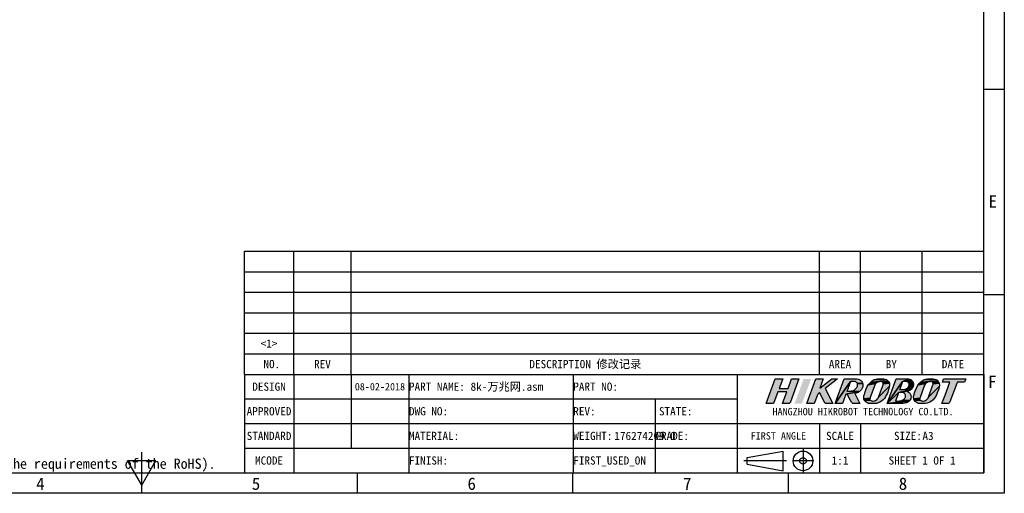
# Model space of a CAD drawing. Header units: millimetres. Extents: x 0 to 420, y 0 to 297.
# Tile 2 of 5: x 180 to 420, y 0 to 115. Entities that reach past the tile are written whole.
import ezdxf
from ezdxf.enums import TextEntityAlignment as Align

# ---------------------------------------------------------------- set-up
doc = ezdxf.new("R2010")
doc.units = ezdxf.units.MM
doc.header["$LTSCALE"] = 23.1
doc.linetypes.add('CENTER', pattern=[0.6, 0.375, -0.075, 0.075, -0.075])
doc.linetypes.add('PHANTOM', pattern=[0.8, 0.45, -0.05, 0.1, -0.05, 0.1, -0.05])
doc.layers.get('0').update_dxf_attribs({"linetype": 'CONTINUOUS'})
doc.layers.add('50_ALL_DETAILS', color=7, linetype='CONTINUOUS')
doc.layers.add('DEFAULT_1', color=7, linetype='CENTER')
doc.styles.get("Standard").update_dxf_attribs({"font": 'simfang.ttf'})
doc.styles.add('TEXTSTYLE_3', font='simfang.ttf')
doc.styles.add('TEXTSTYLE_4', font='simfang.ttf')

# ---------------------------------------------------------------- blocks, each defined once
blk = doc.blocks.new('LOGO-R_BL0', base_point=(386.33, 24.89))
for color, points in [(1, [(365.2, 25.58), (367.34, 25.58), (368.19, 27.89), (370, 27.89), (367.92, 22.26), (367.92, 22.26), (367.92, 22.25), (367.8, 22.07), (367.77, 22.04), (367.59, 21.93), (367.39, 21.89), (365.98, 21.89), (367.04, 24.76), (364.9, 24.76), (363.84, 21.89), (362.04, 21.89), (364.25, 27.89), (366.05, 27.89)]), (1, [(378.28, 21.89), (376.72, 21.89), (376.52, 21.93), (376.5, 21.94), (376.33, 22.05), (376.21, 22.22), (375.02, 24.54), (374.57, 24.19), (373.72, 21.89), (371.92, 21.89), (374.13, 27.89), (375.93, 27.89), (375.1, 25.63), (378.03, 27.89), (379.38, 27.89), (376.38, 25.58)]), (8, [(382.58, 27.28), (378.79, 21.89), (381, 27.89), (381.25, 27.89), (381.44, 27.89), (383.12, 27.89), (383.9, 27.89), (384.06, 27.89), (384.39, 27.86), (384.7, 27.76), (384.7, 27.75), (384.98, 27.59), (385.22, 27.37), (385.4, 27.1), (385.52, 26.8), (384.22, 26.77), (384.14, 26.9), (384.04, 27.02), (383.92, 27.12), (383.88, 27.15), (383.74, 27.22), (383.59, 27.26), (383.43, 27.28), (383.16, 27.28), (383.08, 27.28)]), (8, [(382.16, 24.89), (382.35, 24.89), (382.38, 24.89), (384.74, 24.8), (381.44, 24.19), (380.59, 21.89), (378.79, 21.89), (382.58, 27.28), (382.52, 27.13), (382.46, 26.97), (382.09, 25.96), (381.88, 25.39), (381.77, 25.08), (381.69, 24.89), (381.96, 24.89)]), (8, [(385.52, 26.79), (385.58, 26.47), (385.56, 26.15), (385.54, 26.03), (385.42, 25.64), (385.34, 25.47), (385.25, 25.31), (385.02, 25.03), (384.74, 24.8), (382.38, 24.89), (382.59, 24.9), (382.83, 24.94), (383.07, 25.01), (383.29, 25.1), (383.5, 25.22), (383.52, 25.24), (383.71, 25.38), (383.88, 25.54), (384.02, 25.72), (384.15, 25.91), (384.24, 26.11), (384.28, 26.26), (384.29, 26.42), (384.29, 26.47), (384.27, 26.62), (384.22, 26.77), (385.52, 26.8)]), (8, [(388.56, 26.57), (388.45, 26.33), (387.35, 23.34), (387.31, 23.17), (385.81, 23), (385.76, 23.31), (385.78, 23.63), (385.83, 23.83), (385.86, 23.95), (386.09, 24.75), (386.38, 25.5), (386.65, 26.05), (386.85, 26.42), (388.71, 26.78)]), (8, [(388.9, 26.96), (388.71, 26.78), (386.85, 26.42), (387.14, 26.8), (389.11, 27.1)]), (8, [(389.35, 27.2), (389.11, 27.1), (387.14, 26.8), (387.47, 27.13), (389.8, 27.28), (389.61, 27.26)]), (8, [(391.2, 27.75), (391.47, 27.59), (391.7, 27.37), (389.8, 27.28), (387.47, 27.13), (387.85, 27.41), (388.26, 27.62), (391.17, 27.76)]), (8, [(390.55, 27.89), (390.87, 27.86), (391.17, 27.76), (388.26, 27.62), (388.69, 27.78), (388.71, 27.79), (389.14, 27.87), (389.37, 27.88), (389.49, 27.89), (389.6, 27.89)]), (8, [(392.02, 26.78), (392.06, 26.47), (392.05, 26.15), (389.38, 23.44), (390.48, 26.44), (390.52, 26.61), (390.52, 26.7), (392.01, 26.81)]), (8, [(389.89, 27.28), (389.8, 27.28), (391.7, 27.37), (391.89, 27.11), (392.01, 26.81), (390.52, 26.7), (390.48, 26.87), (390.41, 27.02), (390.29, 27.14), (390.15, 27.23), (390.06, 27.26)]), (8, [(395.47, 27.89), (396.56, 27.89), (396.86, 27.85), (395.24, 27.28), (391.46, 21.89), (393.67, 27.89), (395.11, 27.89), (395.29, 27.89)]), (8, [(394.83, 25.27), (394.92, 25.27), (395.2, 25.27), (397.07, 25.14), (394.25, 24.59), (391.46, 21.89), (395.24, 27.28), (395.13, 26.97), (394.55, 25.39), (394.5, 25.27), (394.64, 25.27)]), (8, [(395.24, 27.28), (396.86, 27.85), (397.15, 27.75), (397.22, 27.71), (397.48, 27.53), (397.68, 27.3), (397.83, 27.03), (397.84, 26.99), (397.91, 26.69), (397.92, 26.38), (396.81, 26.29), (396.83, 26.43), (396.82, 26.51), (396.8, 26.65), (396.75, 26.78), (396.68, 26.91), (396.59, 27.02), (396.48, 27.11), (396.35, 27.19), (396.26, 27.23), (396.12, 27.26), (395.97, 27.28), (395.7, 27.28), (395.61, 27.28), (395.43, 27.28)]), (8, [(397.91, 26.34), (397.84, 26.04), (397.7, 25.76), (396.39, 25.65), (396.53, 25.78), (396.65, 25.93), (396.72, 26.03), (396.78, 26.16), (396.81, 26.29), (397.92, 26.38)]), (8, [(400.71, 26.57), (400.59, 26.34), (399.49, 23.34), (399.46, 23.17), (397.96, 23), (397.91, 23.32), (397.93, 23.63), (397.98, 23.83), (398.01, 23.95), (398.24, 24.76), (398.53, 25.5), (398.79, 26.05), (399, 26.43), (400.86, 26.78)]), (8, [(401.05, 26.96), (400.86, 26.78), (399, 26.43), (399.29, 26.8), (401.26, 27.1)]), (8, [(401.5, 27.2), (401.26, 27.1), (399.29, 26.8), (399.62, 27.13), (401.95, 27.28), (401.76, 27.26)]), (8, [(403.35, 27.75), (403.62, 27.59), (403.85, 27.37), (401.95, 27.28), (399.62, 27.13), (400, 27.41), (400.4, 27.63), (403.32, 27.76)]), (8, [(402.7, 27.89), (403.01, 27.86), (403.32, 27.76), (400.4, 27.63), (400.84, 27.78), (400.86, 27.79), (401.29, 27.87), (401.52, 27.89), (401.64, 27.89), (401.75, 27.89)]), (8, [(404.16, 26.78), (404.21, 26.47), (404.2, 26.15), (401.53, 23.45), (402.63, 26.44), (402.67, 26.61), (402.67, 26.71), (404.16, 26.81)]), (8, [(402.04, 27.28), (401.95, 27.28), (403.85, 27.37), (404.04, 27.11), (404.16, 26.81), (402.67, 26.71), (402.63, 26.87), (402.56, 27.02), (402.44, 27.14), (402.36, 27.2), (402.21, 27.26)]), (8, [(405.23, 27.89), (407.03, 27.89), (410.63, 27.89), (410.33, 27.07), (408.53, 27.07), (408.41, 26.75), (406.76, 22.26), (406.76, 22.26), (406.66, 22.1), (406.51, 21.97), (406.42, 21.93), (406.23, 21.89), (406.22, 21.89), (404.82, 21.89), (405.56, 23.91), (406.73, 27.07), (404.93, 27.07)]), (8, [(383.61, 24.29), (384.85, 21.89), (383.29, 21.89), (383.1, 21.93), (383.09, 21.93), (382.92, 22.03), (382.79, 22.19), (382.78, 22.21), (382.47, 22.81), (381.76, 24.19), (381.73, 24.19), (381.44, 24.19), (384.74, 24.8), (384.39, 24.6), (383.96, 24.43), (383.59, 24.34)]), (8, [(391.06, 23.5), (390.8, 23.11), (390.49, 22.77), (390.13, 22.47), (389.73, 22.23), (389.3, 22.05), (389.06, 21.98), (386.96, 21.92), (386.66, 22.02), (386.63, 22.03), (386.36, 22.19), (386.12, 22.41), (385.94, 22.67), (387.53, 22.64), (387.67, 22.55), (387.76, 22.52), (387.93, 22.5), (388.03, 22.5), (388.3, 22.53), (388.48, 22.58), (388.72, 22.68), (388.93, 22.82), (389.11, 23), (389.27, 23.21), (389.38, 23.44), (392.05, 26.15), (392, 25.95), (391.87, 25.45), (391.8, 25.21), (391.52, 24.45), (391.3, 23.97), (391.19, 23.73)]), (8, [(394.05, 22.5), (394.33, 22.5), (394.36, 22.5), (396.82, 22.47), (391.46, 21.89), (394.25, 24.59), (394.14, 24.28), (393.55, 22.7), (393.48, 22.5), (393.78, 22.5)]), (8, [(396.38, 24.9), (396.31, 24.89), (396.3, 24.89), (394.25, 24.59), (397.07, 25.14), (396.74, 24.99)]), (8, [(394.25, 24.59), (396.3, 24.89), (396.59, 24.77), (396.82, 24.61), (397.03, 24.38), (397.19, 24.11), (397.27, 23.84), (397.31, 23.53), (397.27, 23.22), (397.22, 23.05), (397.08, 22.77), (397.02, 22.69), (395.03, 22.62), (395.2, 22.69), (395.37, 22.79), (395.52, 22.92), (395.52, 22.92), (395.66, 23.07), (395.79, 23.23), (395.84, 23.32), (395.91, 23.46), (395.94, 23.6), (395.96, 23.74), (395.95, 23.81), (395.93, 23.95), (395.88, 24.09), (395.81, 24.22), (395.71, 24.33), (395.6, 24.42), (395.47, 24.5), (395.4, 24.53), (395.25, 24.57), (395.11, 24.58), (394.84, 24.59), (394.56, 24.59)]), (8, [(397.65, 25.69), (397.57, 25.58), (397.32, 25.32), (397.07, 25.14), (395.2, 25.27), (395.23, 25.27), (395.48, 25.29), (395.58, 25.3), (395.78, 25.34), (395.9, 25.37), (396.07, 25.44), (396.23, 25.54), (396.39, 25.65), (396.39, 25.65), (397.7, 25.76)]), (8, [(403.21, 23.5), (402.95, 23.11), (402.64, 22.77), (402.28, 22.47), (401.88, 22.23), (401.45, 22.05), (401.2, 21.98), (400.77, 21.91), (400.52, 21.9), (399.43, 21.9), (399.11, 21.92), (398.81, 22.02), (398.78, 22.03), (398.51, 22.2), (398.27, 22.41), (398.09, 22.68), (399.68, 22.64), (399.82, 22.56), (399.91, 22.52), (400.08, 22.5), (400.18, 22.5), (400.45, 22.53), (400.63, 22.58), (400.87, 22.68), (401.08, 22.82), (401.26, 23), (401.42, 23.21), (401.53, 23.45), (404.2, 26.15), (404.15, 25.95), (404.02, 25.45), (403.95, 25.23), (403.67, 24.46), (403.45, 23.97), (403.34, 23.74)]), (8, [(387.32, 23.01), (387.34, 22.91), (385.94, 22.67), (385.82, 22.97), (385.81, 23), (387.31, 23.17)]), (8, [(388.81, 21.93), (388.37, 21.89), (387.28, 21.89), (386.96, 21.92), (389.06, 21.98)]), (8, [(395.1, 21.89), (394.95, 21.89), (391.46, 21.89), (396.82, 22.47), (396.79, 22.44), (396.5, 22.22), (396.18, 22.06), (395.82, 21.96), (395.75, 21.95), (395.35, 21.9), (395.18, 21.9)]), (8, [(396.99, 22.66), (396.82, 22.47), (394.36, 22.5), (394.61, 22.52), (394.71, 22.53), (394.91, 22.58), (395.03, 22.62), (397.02, 22.69)]), (8, [(399.46, 23.08), (399.49, 22.91), (398.09, 22.68), (397.97, 22.97), (397.96, 23), (399.46, 23.17)])]:
    blk.add_hatch(color=color).paths.add_polyline_path(points)
at = {"color": 1}
for points in [[(365.2, 25.58), (367.34, 25.58), (368.19, 27.89), (370, 27.89), (367.92, 22.26), (367.92, 22.26), (367.92, 22.25), (367.8, 22.07), (367.77, 22.04), (367.59, 21.93), (367.39, 21.89), (365.98, 21.89), (367.04, 24.76), (364.9, 24.76), (363.84, 21.89), (362.04, 21.89), (364.25, 27.89), (366.05, 27.89), (365.2, 25.58)], [(378.28, 21.89), (376.72, 21.89), (376.52, 21.93), (376.5, 21.94), (376.33, 22.05), (376.21, 22.22), (375.02, 24.54), (374.57, 24.19), (373.72, 21.89), (371.92, 21.89), (374.13, 27.89), (375.93, 27.89), (375.1, 25.63), (378.03, 27.89), (379.38, 27.89), (376.38, 25.58), (378.28, 21.89)]]:
    blk.add_lwpolyline(points, dxfattribs=at)
at = {"color": 8}
for points in [[(382.58, 27.28), (378.79, 21.89), (381, 27.89), (381.25, 27.89), (381.44, 27.89), (383.12, 27.89), (383.9, 27.89), (384.06, 27.89), (384.39, 27.86), (384.7, 27.76), (384.7, 27.75), (384.98, 27.59), (385.22, 27.37), (385.4, 27.1), (385.52, 26.8), (384.22, 26.77), (384.14, 26.9), (384.04, 27.02), (383.92, 27.12), (383.88, 27.15), (383.74, 27.22), (383.59, 27.26), (383.43, 27.28), (383.16, 27.28), (383.08, 27.28), (382.58, 27.28)], [(382.16, 24.89), (382.35, 24.89), (382.38, 24.89), (384.74, 24.8), (381.44, 24.19), (380.59, 21.89), (378.79, 21.89), (382.58, 27.28), (382.52, 27.13), (382.46, 26.97), (382.09, 25.96), (381.88, 25.39), (381.77, 25.08), (381.69, 24.89), (381.96, 24.89), (382.16, 24.89)], [(385.52, 26.79), (385.58, 26.47), (385.56, 26.15), (385.54, 26.03), (385.42, 25.64), (385.34, 25.47), (385.25, 25.31), (385.02, 25.03), (384.74, 24.8), (382.38, 24.89), (382.59, 24.9), (382.83, 24.94), (383.07, 25.01), (383.29, 25.1), (383.5, 25.22), (383.52, 25.24), (383.71, 25.38), (383.88, 25.54), (384.02, 25.72), (384.15, 25.91), (384.24, 26.11), (384.28, 26.26), (384.29, 26.42), (384.29, 26.47), (384.27, 26.62), (384.22, 26.77), (385.52, 26.8), (385.52, 26.79)], [(388.56, 26.57), (388.45, 26.33), (387.35, 23.34), (387.31, 23.17), (385.81, 23), (385.76, 23.31), (385.78, 23.63), (385.83, 23.83), (385.86, 23.95), (386.09, 24.75), (386.38, 25.5), (386.65, 26.05), (386.85, 26.42), (388.71, 26.78), (388.56, 26.57)], [(388.9, 26.96), (388.71, 26.78), (386.85, 26.42), (387.14, 26.8), (389.11, 27.1), (388.9, 26.96)], [(389.35, 27.2), (389.11, 27.1), (387.14, 26.8), (387.47, 27.13), (389.8, 27.28), (389.61, 27.26), (389.35, 27.2)], [(391.2, 27.75), (391.47, 27.59), (391.7, 27.37), (389.8, 27.28), (387.47, 27.13), (387.85, 27.41), (388.26, 27.62), (391.17, 27.76), (391.2, 27.75)], [(390.55, 27.89), (390.87, 27.86), (391.17, 27.76), (388.26, 27.62), (388.69, 27.78), (388.71, 27.79), (389.14, 27.87), (389.37, 27.88), (389.49, 27.89), (389.6, 27.89), (390.55, 27.89)], [(392.02, 26.78), (392.06, 26.47), (392.05, 26.15), (389.38, 23.44), (390.48, 26.44), (390.52, 26.61), (390.52, 26.7), (392.01, 26.81), (392.02, 26.78)], [(389.89, 27.28), (389.8, 27.28), (391.7, 27.37), (391.89, 27.11), (392.01, 26.81), (390.52, 26.7), (390.48, 26.87), (390.41, 27.02), (390.29, 27.14), (390.15, 27.23), (390.06, 27.26), (389.89, 27.28)], [(395.47, 27.89), (396.56, 27.89), (396.86, 27.85), (395.24, 27.28), (391.46, 21.89), (393.67, 27.89), (395.11, 27.89), (395.29, 27.89), (395.47, 27.89)], [(394.83, 25.27), (394.92, 25.27), (395.2, 25.27), (397.07, 25.14), (394.25, 24.59), (391.46, 21.89), (395.24, 27.28), (395.13, 26.97), (394.55, 25.39), (394.5, 25.27), (394.64, 25.27), (394.83, 25.27)], [(395.24, 27.28), (396.86, 27.85), (397.15, 27.75), (397.22, 27.71), (397.48, 27.53), (397.68, 27.3), (397.83, 27.03), (397.84, 26.99), (397.91, 26.69), (397.92, 26.38), (396.81, 26.29), (396.83, 26.43), (396.82, 26.51), (396.8, 26.65), (396.75, 26.78), (396.68, 26.91), (396.59, 27.02), (396.48, 27.11), (396.35, 27.19), (396.26, 27.23), (396.12, 27.26), (395.97, 27.28), (395.7, 27.28), (395.61, 27.28), (395.43, 27.28), (395.24, 27.28)], [(397.91, 26.34), (397.84, 26.04), (397.7, 25.76), (396.39, 25.65), (396.53, 25.78), (396.65, 25.93), (396.72, 26.03), (396.78, 26.16), (396.81, 26.29), (397.92, 26.38), (397.91, 26.34)], [(400.71, 26.57), (400.59, 26.34), (399.49, 23.34), (399.46, 23.17), (397.96, 23), (397.91, 23.32), (397.93, 23.63), (397.98, 23.83), (398.01, 23.95), (398.24, 24.76), (398.53, 25.5), (398.79, 26.05), (399, 26.43), (400.86, 26.78), (400.71, 26.57)], [(401.05, 26.96), (400.86, 26.78), (399, 26.43), (399.29, 26.8), (401.26, 27.1), (401.05, 26.96)], [(401.5, 27.2), (401.26, 27.1), (399.29, 26.8), (399.62, 27.13), (401.95, 27.28), (401.76, 27.26), (401.5, 27.2)], [(403.35, 27.75), (403.62, 27.59), (403.85, 27.37), (401.95, 27.28), (399.62, 27.13), (400, 27.41), (400.4, 27.63), (403.32, 27.76), (403.35, 27.75)], [(402.7, 27.89), (403.01, 27.86), (403.32, 27.76), (400.4, 27.63), (400.84, 27.78), (400.86, 27.79), (401.29, 27.87), (401.52, 27.89), (401.64, 27.89), (401.75, 27.89), (402.7, 27.89)], [(404.16, 26.78), (404.21, 26.47), (404.2, 26.15), (401.53, 23.45), (402.63, 26.44), (402.67, 26.61), (402.67, 26.71), (404.16, 26.81), (404.16, 26.78)], [(402.04, 27.28), (401.95, 27.28), (403.85, 27.37), (404.04, 27.11), (404.16, 26.81), (402.67, 26.71), (402.63, 26.87), (402.56, 27.02), (402.44, 27.14), (402.36, 27.2), (402.21, 27.26), (402.04, 27.28)], [(405.23, 27.89), (407.03, 27.89), (410.63, 27.89), (410.33, 27.07), (408.53, 27.07), (408.41, 26.75), (406.76, 22.26), (406.76, 22.26), (406.66, 22.1), (406.51, 21.97), (406.42, 21.93), (406.23, 21.89), (406.22, 21.89), (404.82, 21.89), (405.56, 23.91), (406.73, 27.07), (404.93, 27.07), (405.23, 27.89)], [(383.61, 24.29), (384.85, 21.89), (383.29, 21.89), (383.1, 21.93), (383.09, 21.93), (382.92, 22.03), (382.79, 22.19), (382.78, 22.21), (382.47, 22.81), (381.76, 24.19), (381.73, 24.19), (381.44, 24.19), (384.74, 24.8), (384.39, 24.6), (383.96, 24.43), (383.59, 24.34), (383.61, 24.29)], [(391.06, 23.5), (390.8, 23.11), (390.49, 22.77), (390.13, 22.47), (389.73, 22.23), (389.3, 22.05), (389.06, 21.98), (386.96, 21.92), (386.66, 22.02), (386.63, 22.03), (386.36, 22.19), (386.12, 22.41), (385.94, 22.67), (387.53, 22.64), (387.67, 22.55), (387.76, 22.52), (387.93, 22.5), (388.03, 22.5), (388.3, 22.53), (388.48, 22.58), (388.72, 22.68), (388.93, 22.82), (389.11, 23), (389.27, 23.21), (389.38, 23.44), (392.05, 26.15), (392, 25.95), (391.87, 25.45), (391.8, 25.21), (391.52, 24.45), (391.3, 23.97), (391.19, 23.73), (391.06, 23.5)], [(394.05, 22.5), (394.33, 22.5), (394.36, 22.5), (396.82, 22.47), (391.46, 21.89), (394.25, 24.59), (394.14, 24.28), (393.55, 22.7), (393.48, 22.5), (393.78, 22.5), (394.05, 22.5)], [(396.38, 24.9), (396.31, 24.89), (396.3, 24.89), (394.25, 24.59), (397.07, 25.14), (396.74, 24.99), (396.38, 24.9)], [(394.25, 24.59), (396.3, 24.89), (396.59, 24.77), (396.82, 24.61), (397.03, 24.38), (397.19, 24.11), (397.27, 23.84), (397.31, 23.53), (397.27, 23.22), (397.22, 23.05), (397.08, 22.77), (397.02, 22.69), (395.03, 22.62), (395.2, 22.69), (395.37, 22.79), (395.52, 22.92), (395.52, 22.92), (395.66, 23.07), (395.79, 23.23), (395.84, 23.32), (395.91, 23.46), (395.94, 23.6), (395.96, 23.74), (395.95, 23.81), (395.93, 23.95), (395.88, 24.09), (395.81, 24.22), (395.71, 24.33), (395.6, 24.42), (395.47, 24.5), (395.4, 24.53), (395.25, 24.57), (395.11, 24.58), (394.84, 24.59), (394.56, 24.59), (394.25, 24.59)], [(397.65, 25.69), (397.57, 25.58), (397.32, 25.32), (397.07, 25.14), (395.2, 25.27), (395.23, 25.27), (395.48, 25.29), (395.58, 25.3), (395.78, 25.34), (395.9, 25.37), (396.07, 25.44), (396.23, 25.54), (396.39, 25.65), (396.39, 25.65), (397.7, 25.76), (397.65, 25.69)], [(403.21, 23.5), (402.95, 23.11), (402.64, 22.77), (402.28, 22.47), (401.88, 22.23), (401.45, 22.05), (401.2, 21.98), (400.77, 21.91), (400.52, 21.9), (399.43, 21.9), (399.11, 21.92), (398.81, 22.02), (398.78, 22.03), (398.51, 22.2), (398.27, 22.41), (398.09, 22.68), (399.68, 22.64), (399.82, 22.56), (399.91, 22.52), (400.08, 22.5), (400.18, 22.5), (400.45, 22.53), (400.63, 22.58), (400.87, 22.68), (401.08, 22.82), (401.26, 23), (401.42, 23.21), (401.53, 23.45), (404.2, 26.15), (404.15, 25.95), (404.02, 25.45), (403.95, 25.23), (403.67, 24.46), (403.45, 23.97), (403.34, 23.74), (403.21, 23.5)], [(387.32, 23.01), (387.34, 22.91), (385.94, 22.67), (385.82, 22.97), (385.81, 23), (387.31, 23.17), (387.32, 23.01)], [(388.81, 21.93), (388.37, 21.89), (387.28, 21.89), (386.96, 21.92), (389.06, 21.98), (388.81, 21.93)], [(395.1, 21.89), (394.95, 21.89), (391.46, 21.89), (396.82, 22.47), (396.79, 22.44), (396.5, 22.22), (396.18, 22.06), (395.82, 21.96), (395.75, 21.95), (395.35, 21.9), (395.18, 21.9), (395.1, 21.89)], [(396.99, 22.66), (396.82, 22.47), (394.36, 22.5), (394.61, 22.52), (394.71, 22.53), (394.91, 22.58), (395.03, 22.62), (397.02, 22.69), (396.99, 22.66)], [(399.46, 23.08), (399.49, 22.91), (398.09, 22.68), (397.97, 22.97), (397.96, 23), (399.46, 23.17), (399.46, 23.08)]]:
    blk.add_lwpolyline(points, dxfattribs=at)
at = {"color": 1}
blk.add_solid([(372.97, 27.89), (370.75, 21.89), (371.16, 27.89), (368.95, 21.89)], dxfattribs=at)
at = {"color": 8}
for points in [[(395.83, 27.89), (396.56, 27.89), (395.47, 27.89)], [(387.42, 22.76), (387.53, 22.64), (387.34, 22.91), (385.94, 22.67)], [(399.57, 22.77), (399.68, 22.64), (399.49, 22.91), (398.09, 22.68)]]:
    blk.add_solid(points, dxfattribs=at)

msp = doc.modelspace()

# ---------------------------------------------------------------- linework, layer by layer
at = {"color": 7}
for p, q in [((420, 297), (420, 0)), ((415, 5), (415, 292)), ((414.994, 98.499), (419.994, 98.499)), ((235, 29), (235, 59)), ((235, 59), (415, 59)), ((247, 29), (247, 59)), ((261, 29), (261, 59)), ((375, 29), (375, 59)), ((385, 29), (385, 59)), ((400, 29), (400, 59)), ((415, 29), (415, 59)), ((235, 54), (415, 54)), ((235, 49), (415, 49)), ((414.994, 48.499), (419.994, 48.499)), ((235, 44), (415, 44)), ((235, 39), (415, 39)), ((235, 34), (415, 34)), ((235, 29), (415, 29)), ((235, 29), (235, 5)), ((235, 29), (415, 29)), ((247, 29), (247, 5)), ((261, 29), (261, 11)), ((275, 29), (275, 5)), ((315, 29), (315, 5)), ((355, 29), (355, 5)), ((415, 29), (415, 5)), ((235, 23), (355, 23)), ((335, 23), (335, 5)), ((235, 17), (415, 17)), ((375, 17), (375, 5)), ((385, 17), (385, 5)), ((210, 0), (210, 10)), ((235, 11), (415, 11)), ((357.393, 8.702), (366.192, 10.302)), ((366.192, 5.502), (366.192, 10.302)), ((206.533, 8), (213.461, 8)), ((209.997, 2), (206.533, 8)), ((209.997, 2), (213.461, 8)), ((357.393, 7.102), (357.393, 8.702)), ((25, 5), (415, 5)), ((235, 5), (415, 5)), ((262.496, 0), (262.496, 5)), ((314.996, 0), (314.996, 5)), ((357.393, 7.102), (366.192, 5.502)), ((367.495, 0), (367.495, 5)), ((420, 0), (0, 0))]:
    msp.add_line(p, q, dxfattribs=at)
at = {"color": 2}
msp.add_line((209.997, 0), (209.997, 5), dxfattribs=at)
at = {"color": 7}
for radius in [2.4, 0.8]:
    msp.add_circle((370.992, 7.902), radius, dxfattribs=at)
at = {"layer": 'DEFAULT_1', "color": 1, "linetype": 'PHANTOM'}
for p, q in [((370.992, 10.852), (370.992, 4.953)), ((366.992, 7.902), (356.593, 7.902)), ((373.599, 7.892), (368.415, 7.892))]:
    msp.add_line(p, q, dxfattribs=at)

# ---------------------------------------------------------------- block references
at = {"color": 4}
msp.add_blockref('LOGO-R_BL0', (386.333, 24.891), dxfattribs=at)

# ---------------------------------------------------------------- texts
at = {"color": 3, "style": 'TEXTSTYLE_3'}
for s, p in [('E', (416.196, 69.654)), ('F', (416.034, 25.701)), ('4', (184.316, 0.847)), ('5', (236.815, 0.847)), ('6', (289.315, 0.847)), ('7', (341.814, 0.847)), ('8', (394.313, 0.847))]:
    msp.add_text(s, height=3, dxfattribs=at).set_placement(p)
at = {"color": 3}
msp.add_text('符合RoHS要求(Conform to the requirements of the RoHS).', height=2.5, dxfattribs=at).set_placement((136.109, 5.978))
at = {"layer": '50_ALL_DETAILS', "color": 3}
for s, height, p in [(' <1> ', 2, (241, 35.5)), (' NO.', 2, (241, 30.5)), ('DESCRIPTION 修改记录', 2, (318, 30.5)), ('AREA', 2, (380, 30.5)), ('BY', 2, (392.5, 30.5)), ('DATE', 2, (407.5, 30.5)), ('DESIGN', 2, (241, 25)), ('APPROVED', 2, (241, 19)), ('STATE:', 2, (340, 19)), (' HANGZHOU HIKROBOT TECHNOLOGY CO.LTD.', 1.8, (385, 19.022)), ('STANDARD', 2, (241, 13)), ('FIRST ANGLE', 1.8, (365, 13.1)), ('SCALE', 2, (380, 13)), ('MCODE', 2, (241, 7))]:
    msp.add_text(s, height=height, dxfattribs=at).set_placement(p, align=Align.CENTER)
at = {"layer": '50_ALL_DETAILS', "color": 3, "style": 'TEXTSTYLE_4'}
msp.add_text('REV', height=2, dxfattribs=at).set_placement((254, 30.5), align=Align.CENTER)
at = {"layer": '50_ALL_DETAILS', "color": 7}
for s, height, p in [('08-02-2018', 1.8, (268, 25.1)), ('1:1', 2, (380, 7)), ('SHEET 1 OF 1', 2, (400, 7))]:
    msp.add_text(s, height=height, dxfattribs=at).set_placement(p, align=Align.CENTER)
at = {"layer": '50_ALL_DETAILS', "color": 3}
for s, p in [('PART NAME:', (275.063, 25)), ('PART NO:', (315.063, 25)), ('DWG NO:', (275.063, 19)), ('REV:', (315.063, 19)), ('MATERIAL:', (275.063, 13)), ('WEIGHT:', (315.063, 13)), ('GRADE:', (335.063, 13)), ('FINISH:', (275.063, 7)), ('FIRST_USED_ON ', (315.063, 7))]:
    msp.add_text(s, height=2, dxfattribs=at).set_placement(p)
at = {"layer": '50_ALL_DETAILS', "color": 7}
for s, p in [('8k-万兆网.asm', (290.063, 25)), ('176274209.0', (325.063, 13)), ('A3', (400.063, 13))]:
    msp.add_text(s, height=2, dxfattribs=at).set_placement(p)
at = {"layer": '50_ALL_DETAILS', "color": 3}
msp.add_text('SIZE:', height=2, dxfattribs=at).set_placement((399.938, 13), align=Align.RIGHT)

doc.saveas('drawing.dxf')
